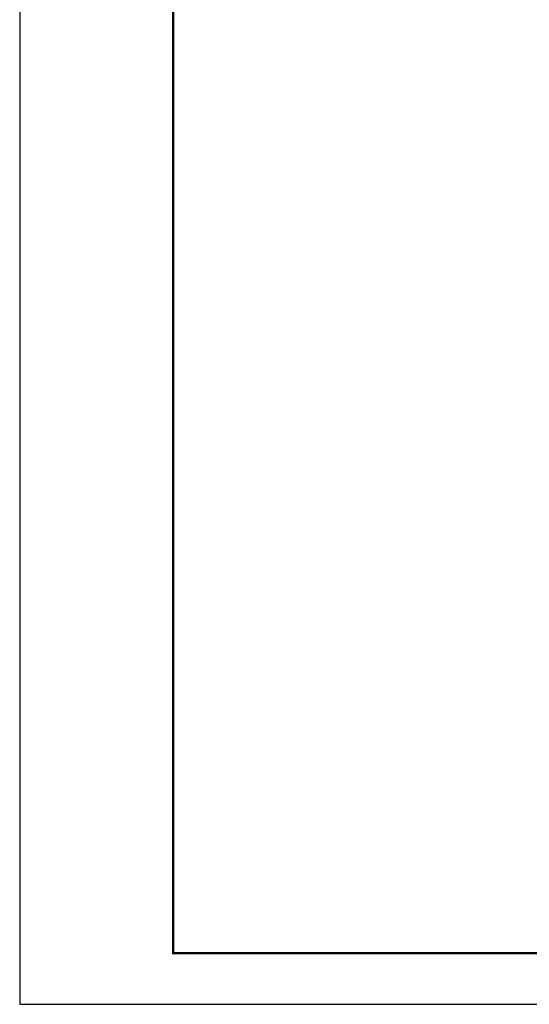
# Model space of a CAD drawing. Extents: x 253237 to 278058, y -131782 to -118389.
# Tile 1 of 23: x 253357 to 255349, y -131782 to -127935. Entities that reach past the tile are written whole.
import ezdxf

# ---------------------------------------------------------------- set-up
doc = ezdxf.new("R2010")
doc.units = 0
doc.header["$LTSCALE"] = 5
doc.header["$MEASUREMENT"] = 0
doc.layers.add('_FORMATKA', color=8, linetype='Continuous', lineweight=15, plot=False)
doc.layers.add('_RAMKA', color=7, linetype='Continuous', lineweight=35)
doc.layers.add('PS_DIM', color=4, linetype='Continuous', lineweight=13)

# ---------------------------------------------------------------- blocks, each defined once
blk = doc.blocks.new('*U16')
at = {"layer": '_FORMATKA', "lineweight": -3}
blk.add_lwpolyline([(-1200, 0), (0, 0), (0, 594), (-1200, 594)], close=True, dxfattribs=at)
at = {"layer": '_RAMKA', "lineweight": -3, "const_width": 0.5}
blk.add_lwpolyline([(-1170, 10), (-10, 10), (-10, 584), (-1170, 584)], close=True, dxfattribs=at)

msp = doc.modelspace()

# ---------------------------------------------------------------- block references
at = {"layer": 'PS_DIM', "xscale": 20, "yscale": 20, "zscale": 20}
msp.add_blockref('*U16', (277357.327965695, -131782.1413409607), dxfattribs=at)

doc.saveas('drawing.dxf')
